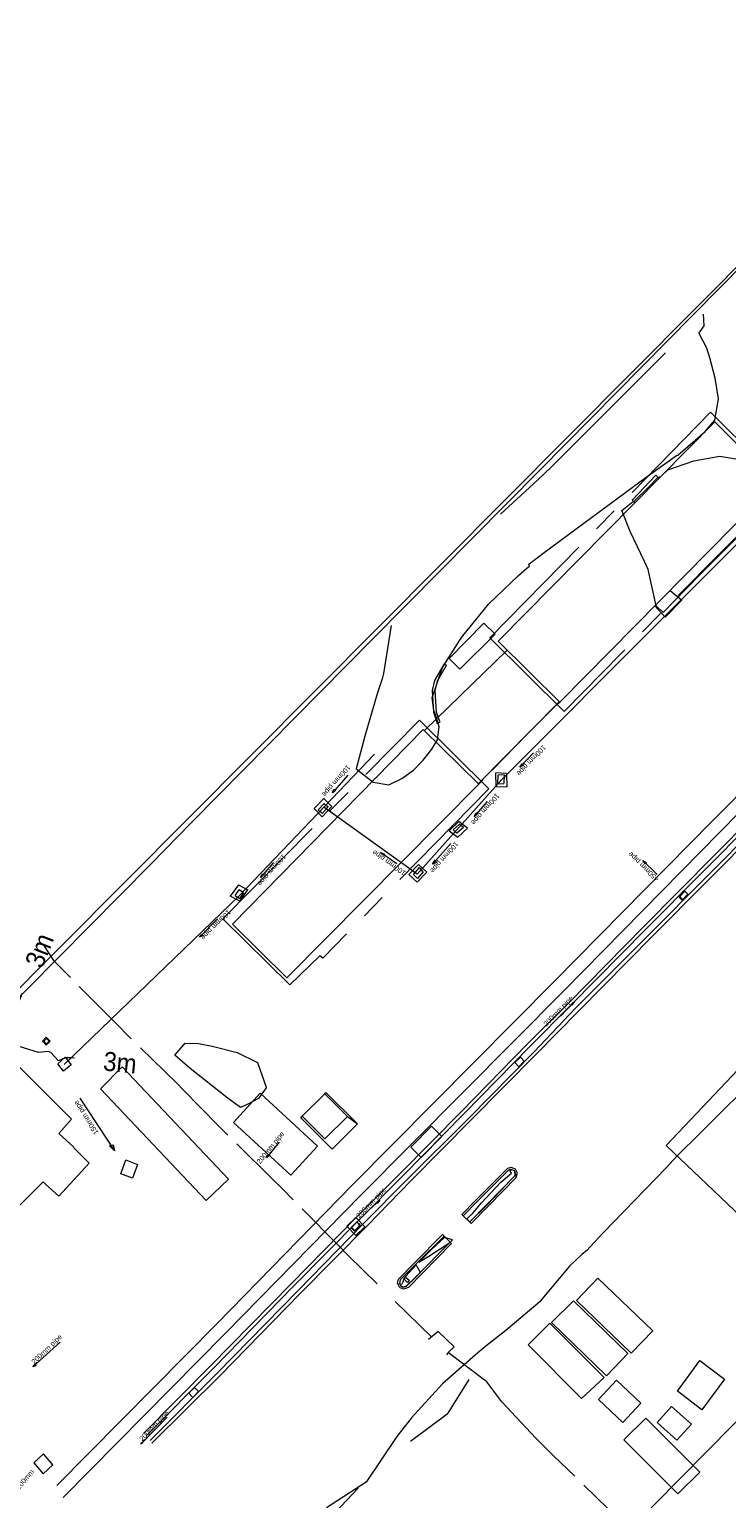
# Model space of a CAD drawing. Header units: millimetres. Extents: x -79464 to -76785, y -3788210 to -3782955.
# Tile 118 of 131: x -78954 to -78899, y -3783735 to -3783619. Entities that reach past the tile are written whole.
import ezdxf
from ezdxf.enums import TextEntityAlignment as Align
from ezdxf.lldxf.tags import DXFTag

# ---------------------------------------------------------------- set-up
doc = ezdxf.new("R2010")
doc.units = ezdxf.units.MM
doc.header["$LTSCALE"] = 8
doc.header["$MEASUREMENT"] = 0
doc.linetypes.add('CENTER', pattern=[2, 1.25, -0.25, 0.25, -0.25])
doc.linetypes.add('DASHED', pattern=[0.75, 0.5, -0.25])
for name, color, linetype in [('BUILDINGS', 7, 'Continuous'), ('CONTAINER', 7, 'Continuous'), ('DETAIL', 7, 'Continuous'), ('EDGE OF CONCRETE', 7, 'Continuous'), ('EDGE OF PAVING', 7, 'Continuous'), ('EDGE OF ROOF', 7, 'Continuous'), ('EDGE OF TAR', 7, 'Continuous'), ('FENCE', 7, 'Continuous'), ('GCONTOUR1', 7, 'Continuous'), ('GRID', 7, 'Continuous'), ('MCONTOUR1', 7, 'Continuous'), ('ROAD', 7, 'Continuous'), ('SEWER MANHOLE', 7, 'Continuous'), ('SG GIS CADASTRAL', 7, 'Continuous'), ('STEPS', 7, 'Continuous'), ('STORMWATER MANHOLE', 7, 'Continuous'), ('TRACKS', 7, 'Continuous'), ('WALLS', 7, 'Continuous')]:
    doc.layers.add(name, color=color, linetype=linetype)
doc.styles.add('Arial Narrow', font='arial.ttf', dxfattribs={"height": 1})
doc.styles.add('Style-Arial', font='arial.ttf')
tags = doc.linetypes.add('DASHED0', pattern=[1, 0.5, -0.5]).pattern_tags.tags
tags[6:7] = [DXFTag(74, 4), DXFTag(75, 0), DXFTag(340, '0'), DXFTag(46, 0.0), DXFTag(50, 0.0), DXFTag(44, 0.0), DXFTag(45, 0.0)]
tags[4:5] = [DXFTag(74, 4), DXFTag(75, 0), DXFTag(340, '0'), DXFTag(46, 0.0), DXFTag(50, 0.0), DXFTag(44, 0.0), DXFTag(45, 0.0)]

msp = doc.modelspace()

# ---------------------------------------------------------------- linework, layer by layer
at = {"layer": 'BUILDINGS', "color": 6, "lineweight": 15}
for p, q in [((-78916.83, -3783667.28, 6.08), (-78899.78, -3783650.03, 4.76)), ((-78899.78, -3783650.03, 4.76), (-78894.96, -3783654.83, 4.48)), ((-78894.96, -3783654.83, 4.48), (-78911.98, -3783672.08, 5.47)), ((-78911.98, -3783672.08, 5.47), (-78916.83, -3783667.28, 6.08)), ((-78937.76, -3783689.55, 4.32), (-78922.73, -3783674.24, 4.26)), ((-78922.73, -3783674.24, 4.26), (-78918.37, -3783678.53, 4.92)), ((-78918.37, -3783678.53, 4.92), (-78933.46, -3783693.78, 4.58)), ((-78933.46, -3783693.78, 4.58), (-78937.76, -3783689.55, 4.32)), ((-78950.41, -3783704.92, 4.5), (-78957.28, -3783698.07, 5.08)), ((-78937.68, -3783705.16, 5.72), (-78935.56, -3783702.87, 5.73)), ((-78935.56, -3783702.87, 5.73), (-78931.07, -3783707.02, 5.41)), ((-78930.47, -3783702.91, 5.13), (-78932.26, -3783704.67, 4.8)), ((-78928.7, -3783704.69, 4.79), (-78930.47, -3783702.91, 5.13)), ((-78950.41, -3783704.92, 4.5), (-78951.22, -3783705.81, 5.13)), ((-78933.17, -3783709.32, 5.59), (-78937.68, -3783705.16, 5.72)), ((-78932.26, -3783704.67, 4.8), (-78930.48, -3783706.45, 4.61)), ((-78930.48, -3783706.45, 4.61), (-78928.7, -3783704.69, 4.79)), ((-78951.43, -3783706.03, 5.13), (-78951.22, -3783705.81, 5.13)), ((-78950.25, -3783707.11, 5.3), (-78951.43, -3783706.03, 5.13)), ((-78931.07, -3783707.02, 5.41), (-78933.17, -3783709.32, 5.59)), ((-78951.42, -3783710.96, 5.5), (-78949.02, -3783708.38, 5.48)), ((-78952.65, -3783709.85, 4.78), (-78955.19, -3783712.39, 5.07)), ((-78952.65, -3783709.85, 4.78), (-78952.47, -3783710.02, 5.47)), ((-78952.47, -3783710.02, 5.47), (-78951.42, -3783710.96, 5.5)), ((-78908.94, -3783726.97, 4.49), (-78907.52, -3783725.46, 4.91)), ((-78907.52, -3783725.46, 4.91), (-78905.6, -3783727.27, 4.98)), ((-78907.01, -3783728.79, 4.64), (-78908.94, -3783726.97, 4.49)), ((-78905.6, -3783727.27, 4.98), (-78907.01, -3783728.79, 4.64))]:
    msp.add_line(p, q, dxfattribs=at)
at = {"layer": 'BUILDINGS', "color": 6, "linetype": 'DASHED', "lineweight": 15}
for p, q in [((-78950.25, -3783707.11, 5.3), (-78950.27, -3783707.13)), ((-78950.27, -3783707.13), (-78949.02, -3783708.38, 5.48))]:
    msp.add_line(p, q, dxfattribs=at)
at = {"layer": 'CONTAINER', "color": 5, "lineweight": 15}
for p, q in [((-78946.43, -3783700.78, 5.61), (-78948.13, -3783702.53, 4.82)), ((-78946.43, -3783700.78, 5.61), (-78938.07, -3783709.63, 5.5)), ((-78948.13, -3783702.53, 4.82), (-78939.83, -3783711.3, 5.52)), ((-78938.07, -3783709.63, 5.5), (-78939.83, -3783711.3, 5.52)), ((-78910.67, -3783719.17, 5.32), (-78908.98, -3783717.41, 5.24)), ((-78908.98, -3783717.41, 5.24), (-78904.66, -3783721.58, 5.61)), ((-78912.63, -3783720.92, 5.32), (-78910.9, -3783719.21, 5.34)), ((-78910.9, -3783719.21, 5.34), (-78906.63, -3783723.36, 5.56)), ((-78906.38, -3783723.33, 5.62), (-78910.67, -3783719.17, 5.32)), ((-78914.47, -3783722.67, 5.33), (-78912.77, -3783720.97, 5.37)), ((-78912.77, -3783720.97, 5.37), (-78908.5, -3783725.25, 4.44)), ((-78908.31, -3783725.1, 5.5), (-78912.63, -3783720.92, 5.32)), ((-78904.66, -3783721.58, 5.61), (-78906.38, -3783723.33, 5.62)), ((-78910.27, -3783726.89, 4.1), (-78914.47, -3783722.67, 5.33)), ((-78906.63, -3783723.36, 5.56), (-78908.31, -3783725.1, 5.5)), ((-78902.73, -3783726.32, 4.69), (-78900.96, -3783723.91, 5.78)), ((-78900.96, -3783723.91, 5.78), (-78899.03, -3783725.37, 5.78)), ((-78908.5, -3783725.25, 4.44), (-78910.27, -3783726.89, 4.1)), ((-78899.03, -3783725.37, 5.78), (-78900.81, -3783727.78, 4.75)), ((-78900.81, -3783727.78, 4.75), (-78902.73, -3783726.32, 4.69)), ((-78904.33, -3783728.79, 5.96), (-78903.19, -3783727.52, 5.97)), ((-78903.19, -3783727.52, 5.97), (-78901.63, -3783728.92, 4.78)), ((-78905.21, -3783728.43, 5.76), (-78906.95, -3783730.14, 5.74)), ((-78900.96, -3783732.7, 5.86), (-78905.21, -3783728.43, 5.76)), ((-78902.78, -3783730.17, 6.04), (-78904.33, -3783728.79, 5.96)), ((-78901.63, -3783728.92, 4.78), (-78902.78, -3783730.17, 6.04)), ((-78906.95, -3783730.14, 5.74), (-78902.69, -3783734.41, 5.83)), ((-78902.69, -3783734.41, 5.83), (-78900.96, -3783732.7, 5.86))]:
    msp.add_line(p, q, dxfattribs=at)
at = {"layer": 'DETAIL', "color": 7, "lineweight": 15}
for p, q in [((-78903.62, -3783706.97, 5.14), (-78897.95, -3783700.99, 5.17)), ((-78897.7, -3783712.6, 5.21), (-78903.62, -3783706.97, 5.14)), ((-78924.25, -3783717.48, 3.82), (-78924.12, -3783717.34, 3.82)), ((-78924.12, -3783717.34, 3.82), (-78923.83, -3783717.59, 3.82)), ((-78923.97, -3783717.76, 3.79), (-78924.25, -3783717.48, 3.82)), ((-78923.83, -3783717.59, 3.82), (-78923.97, -3783717.76, 3.79))]:
    msp.add_line(p, q, dxfattribs=at)
at = {"layer": 'EDGE OF CONCRETE', "color": 252, "lineweight": 15}
for p, q in [((-78902.37, -3783664.06, 2.95), (-78903.69, -3783665.39, 2.95)), ((-78903.31, -3783663.3, 3.11), (-78902.37, -3783664.06, 2.95)), ((-78903.69, -3783665.39, 2.95), (-78904.51, -3783664.51, 2.96)), ((-78952.71, -3783698.77), (-78952.41, -3783698.46)), ((-78952.71, -3783698.77), (-78952.41, -3783699.08)), ((-78952.11, -3783698.78), (-78952.41, -3783698.46)), ((-78952.11, -3783698.78), (-78952.41, -3783699.08))]:
    msp.add_line(p, q, dxfattribs=at)
at = {"layer": 'EDGE OF PAVING', "color": 1, "linetype": 'DASHED0', "lineweight": 25}
for p, q in [((-78905.19, -3783689.93, 2.73), (-78896.69, -3783681.38, 2.76)), ((-78896.21, -3783681.56, 2.76), (-78904.86, -3783690.29, 2.74)), ((-78911.11, -3783695.93, 2.75), (-78905.19, -3783689.93, 2.73)), ((-78904.86, -3783690.29, 2.74), (-78910.75, -3783696.16, 2.75)), ((-78914.35, -3783699.19, 2.73), (-78911.11, -3783695.93, 2.75)), ((-78910.75, -3783696.16, 2.75), (-78914.01, -3783699.61, 2.74)), ((-78919.5, -3783704.46, 2.74), (-78914.35, -3783699.19, 2.73)), ((-78914.01, -3783699.61, 2.74), (-78919.18, -3783704.85, 2.74)), ((-78924.31, -3783709.35, 2.75), (-78919.5, -3783704.46, 2.74)), ((-78919.18, -3783704.85, 2.74), (-78923.98, -3783709.64, 2.74)), ((-78927.73, -3783712.78, 2.71), (-78924.31, -3783709.35, 2.75)), ((-78923.98, -3783709.64, 2.74), (-78927.45, -3783713.12, 2.69)), ((-78932.95, -3783718.05, 2.73), (-78927.73, -3783712.78, 2.71)), ((-78927.45, -3783713.12, 2.69), (-78932.6, -3783718.41, 2.74)), ((-78939.25, -3783724.51, 2.72), (-78932.95, -3783718.05, 2.73)), ((-78932.6, -3783718.41, 2.74), (-78938.95, -3783724.89, 2.76)), ((-78944.55, -3783729.83, 2.74), (-78939.25, -3783724.51, 2.72)), ((-78938.95, -3783724.89, 2.76), (-78944.24, -3783730.2, 2.74))]:
    msp.add_line(p, q, dxfattribs=at)
at = {"layer": 'EDGE OF PAVING', "color": 1, "lineweight": 25}
for p, q in [((-78904.67, -3783690.49, 2.78), (-78895.95, -3783681.7, 2.79)), ((-78910.51, -3783696.4, 2.79), (-78904.67, -3783690.49, 2.78)), ((-78913.85, -3783699.78, 2.78), (-78910.51, -3783696.4, 2.79)), ((-78918.97, -3783704.96, 2.78), (-78913.85, -3783699.78, 2.78)), ((-78923.68, -3783709.74, 2.77), (-78918.97, -3783704.96, 2.78)), ((-78927.16, -3783713.3, 2.76), (-78923.68, -3783709.74, 2.77)), ((-78932.41, -3783718.63, 2.76), (-78927.16, -3783713.3, 2.76)), ((-78938.75, -3783725.11, 2.77), (-78932.41, -3783718.63, 2.76)), ((-78944.09, -3783730.41, 2.78), (-78938.75, -3783725.11, 2.77))]:
    msp.add_line(p, q, dxfattribs=at)
at = {"layer": 'EDGE OF ROOF', "color": 1, "linetype": 'CENTER', "lineweight": 15}
for p, q in [((-78917.49, -3783667.03, 6.03), (-78900.11, -3783649.27, 5.91)), ((-78900.11, -3783649.27, 5.91), (-78894.21, -3783655.15, 6.01)), ((-78895.63, -3783656.58, 6), (-78907.13, -3783668.22, 5.99)), ((-78911.64, -3783672.81, 6.02), (-78917.49, -3783667.03, 6.03)), ((-78916.14, -3783667.98, 5.58), (-78922.6, -3783674.29, 5.71)), ((-78907.13, -3783668.22, 5.99), (-78911.64, -3783672.81, 6.02)), ((-78918.4, -3783678.51, 5.56), (-78912.02, -3783672.04, 5.55)), ((-78938.51, -3783689.14, 5.92), (-78923.02, -3783673.51, 5.94)), ((-78923.02, -3783673.51, 5.94), (-78917.56, -3783678.91, 5.91)), ((-78917.56, -3783678.91, 5.91), (-78930.64, -3783692.23, 5.94)), ((-78933.24, -3783694.33, 6.14), (-78938.51, -3783689.14, 5.92)), ((-78930.87, -3783692.04, 6.09), (-78933.24, -3783694.33, 6.14)), ((-78930.64, -3783692.23, 5.94), (-78930.87, -3783692.04, 6.09)), ((-78930.47, -3783702.91, 5.13), (-78930.39, -3783702.82, 5.62)), ((-78930.39, -3783702.82, 5.62), (-78927.9, -3783705.27, 5.53)), ((-78932.38, -3783704.81, 5.6), (-78932.26, -3783704.67, 4.8)), ((-78932.38, -3783704.81, 5.6), (-78929.91, -3783707.27, 5.54)), ((-78927.9, -3783705.27, 5.53), (-78929.91, -3783707.27, 5.54)), ((-78928.7, -3783704.69, 4.79), (-78927.9, -3783705.27, 5.53))]:
    msp.add_line(p, q, dxfattribs=at)
at = {"layer": 'EDGE OF TAR', "color": 5, "lineweight": 25}
for p, q in [((-78896.98, -3783681.26, 2.78), (-78905.39, -3783689.77, 2.77)), ((-78905.39, -3783689.77, 2.77), (-78911.27, -3783695.74, 2.77)), ((-78911.27, -3783695.74, 2.77), (-78914.54, -3783698.99, 2.77)), ((-78914.54, -3783698.99, 2.77), (-78919.74, -3783704.33, 2.77)), ((-78919.74, -3783704.33, 2.77), (-78924.49, -3783709.14, 2.77)), ((-78924.49, -3783709.14, 2.77), (-78927.95, -3783712.59, 2.74)), ((-78927.95, -3783712.59, 2.74), (-78933.13, -3783717.86, 2.75)), ((-78933.13, -3783717.86, 2.75), (-78939.49, -3783724.31, 2.75)), ((-78939.49, -3783724.31, 2.75), (-78944.74, -3783729.63, 2.77))]:
    msp.add_line(p, q, dxfattribs=at)
at = {"layer": 'FENCE', "color": 216, "linetype": 'DASHED', "lineweight": 15}
for p, q in [((-78912.13, -3783672.2, 4.64), (-78914.17, -3783674.21, 4.52)), ((-78922.08, -3783722.05, 5.46), (-78928.62, -3783715.66, 4.25))]:
    msp.add_line(p, q, dxfattribs=at)
at = {"layer": 'FENCE', "color": 216, "lineweight": 15}
for p, q in [((-78912.13, -3783672.2, 21.81), (-78911.98, -3783672.08, 4.64)), ((-78914.53, -3783674.58, 4.56), (-78914.17, -3783674.21, 4.52)), ((-78914.53, -3783674.58, 4.84), (-78917.32, -3783677.45, 4.52)), ((-78918.02, -3783678.16, 4.88), (-78918.37, -3783678.53, 4.52)), ((-78918.02, -3783678.16, 4.99), (-78918.02, -3783678.16, 4.52)), ((-78951.76, -3783692.5, 5.22), (-78952.61, -3783691.21, 5.17)), ((-78950.51, -3783693.75, 5.19), (-78951.76, -3783692.5, 5.28)), ((-78950.51, -3783693.75, 5.14), (-78950.51, -3783693.75, 5.28)), ((-78946.99, -3783697.3, 5.19), (-78949.81, -3783694.46, 5.28)), ((-78946.99, -3783697.3, 5.26), (-78945.74, -3783698.56, 5.28)), ((-78945.72, -3783698.59, 5.28), (-78945.74, -3783698.56, 5.05)), ((-78945.72, -3783698.59, 5.32), (-78945.72, -3783698.59, 5.05)), ((-78942.14, -3783702.08, 5.23), (-78945, -3783699.28, 5.05)), ((-78942.14, -3783702.08, 5.05), (-78942.11, -3783702.11, 5.05)), ((-78941.65, -3783702.57, 5.04), (-78942.11, -3783702.11, 5.25)), ((-78938.85, -3783705.43, 5.08), (-78941.65, -3783702.57, 5.25)), ((-78938.11, -3783706.16, 5.21), (-78938.85, -3783705.43, 5.02)), ((-78938.11, -3783706.16, 5.29), (-78938.11, -3783706.16, 5.02)), ((-78934.55, -3783709.67, 5.2), (-78937.4, -3783706.86, 5.02)), ((-78934.55, -3783709.67, 5.06), (-78933.81, -3783710.4, 5.02)), ((-78932.97, -3783711.25, 4.9), (-78933.81, -3783710.4, 4.25)), ((-78932.97, -3783711.25, 5.18), (-78932.97, -3783711.25, 4.25)), ((-78929.46, -3783714.81, 4.87), (-78932.27, -3783711.96, 4.25)), ((-78929.46, -3783714.81, 4.37), (-78928.62, -3783715.66, 4.25)), ((-78921.57, -3783721.62, 4.48), (-78922.32, -3783722.25, 5.43)), ((-78921.57, -3783721.62, 1), (-78920.3, -3783722.83, 5.43)), ((-78920.76, -3783723.28, -6.58), (-78920.3, -3783722.83, 5.41)), ((-78920.76, -3783723.28, 7.03), (-78920.9, -3783723.45, 5.41)), ((-78919.34, -3783724.38, 5.27), (-78920.76, -3783723.28, 5.52)), ((-78919.15, -3783725.41, 4.66), (-78920.86, -3783728.12, 4.14)), ((-78917.74, -3783725.59, 5.72), (-78919.34, -3783724.38, 5.31)), ((-78916.55, -3783727.16, 4.97), (-78917.74, -3783725.59, 5.65)), ((-78913.88, -3783730.01, 5.65), (-78916.55, -3783727.16, 5.59)), ((-78920.86, -3783728.12, 4.87), (-78923.74, -3783730.27, 4.55)), ((-78912.5, -3783731.37, 5.69), (-78913.88, -3783730.01, 5.48)), ((-78927.86, -3783733.94, 4.51), (-78930.59, -3783736.84, 4.8))]:
    msp.add_line(p, q, dxfattribs=at)
at = {"layer": 'FENCE', "color": 216, "lineweight": 25}
for p, q in [((-78910.8, -3783733.02, 5.55), (-78912.5, -3783731.37, 5.77)), ((-78910.8, -3783733.02, 5.43), (-78910.8, -3783733.02, 5.77)), ((-78907.22, -3783736.51, 5.54), (-78910.09, -3783733.72, 5.77))]:
    msp.add_line(p, q, dxfattribs=at)
at = {"layer": 'GCONTOUR1', "color": 252, "lineweight": 9, "elevation": 2.5}
for points in [[(-78925.26, -3783666.04), (-78925.26, -3783666.04), (-78925.85, -3783669.82), (-78925.85, -3783669.84), (-78925.97, -3783670.25), (-78926.35, -3783671.42), (-78927.32, -3783674.75), (-78928.01, -3783677.32), (-78926.67, -3783678.38), (-78925.44, -3783678.58), (-78924.41, -3783678.1), (-78923.51, -3783677.44), (-78922.74, -3783676.66), (-78922.07, -3783675.78), (-78921.6, -3783675.06), (-78921.47, -3783674.03), (-78921.77, -3783673.06), (-78921.89, -3783672.75), (-78922.02, -3783671.75), (-78921.21, -3783669.35), (-78919.86, -3783667.21), (-78919.62, -3783666.87), (-78917.58, -3783664.34), (-78915.23, -3783662.11), (-78914.58, -3783661.54), (-78914.36, -3783661.37), (-78914.42, -3783661.22), (-78914.38, -3783661.18), (-78914.33, -3783661.14), (-78913.22, -3783660.3), (-78910.1, -3783658), (-78905.18, -3783654.38), (-78902.81, -3783652.67), (-78902.81, -3783652.67), (-78902.7, -3783652.64), (-78900.55, -3783650.79), (-78899.79, -3783649.9), (-78899.48, -3783648.21), (-78899.76, -3783646.58), (-78900.18, -3783644.97), (-78900.4, -3783644.22), (-78901.03, -3783643.01), (-78900.93, -3783642.92), (-78900.62, -3783642.46), (-78900.68, -3783641.55)], [(-78916.66, -3783657.28), (-78913.71, -3783654.58), (-78912.67, -3783653.6), (-78903.7, -3783644.61), (-78903.68, -3783644.59)]]:
    msp.add_lwpolyline(points, dxfattribs=at)
at = {"layer": 'GRID', "color": 7, "lineweight": 15}
for p, q in [((-78902.14, -3783686.95, 2.76), (-78902.54, -3783687.38, 2.76)), ((-78902.29, -3783687.65, 2.76), (-78901.89, -3783687.22, 2.76)), ((-78902.14, -3783686.95, 2.76), (-78901.89, -3783687.22, 2.76)), ((-78902.29, -3783687.65, 2.76), (-78902.54, -3783687.38, 2.76)), ((-78927.97, -3783713.02, 2.76), (-78928.38, -3783713.42, 2.76)), ((-78928.08, -3783713.72, 2.76), (-78928.38, -3783713.42, 2.76)), ((-78928.08, -3783713.72, 2.76), (-78927.67, -3783713.32, 2.76)), ((-78927.97, -3783713.02, 2.76), (-78927.67, -3783713.32, 2.76))]:
    msp.add_line(p, q, dxfattribs=at)
at = {"layer": 'MCONTOUR1', "color": 8, "lineweight": 9, "elevation": 3}
for points in [[(-78906.17, -3783656.3), (-78905.04, -3783655.19), (-78904.27, -3783654.39), (-78904.03, -3783654.32), (-78903.48, -3783653.8), (-78901.43, -3783653.08), (-78899.38, -3783652.71), (-78897.35, -3783653.05)], [(-78897.76, -3783658.85), (-78900.97, -3783662.05), (-78902.99, -3783664.14), (-78903.86, -3783665.04), (-78904.4, -3783664.49), (-78905.03, -3783661.63), (-78905.31, -3783661.02), (-78906.44, -3783658.65), (-78907.1, -3783657.01), (-78906.32, -3783656.38), (-78906.17, -3783656.3), (-78906.17, -3783656.3)], [(-78950.18, -3783700.1), (-78950.35, -3783700.08), (-78950.93, -3783700.07), (-78951.45, -3783700.32), (-78952.04, -3783699.66), (-78952.26, -3783699.58), (-78953.02, -3783699.67), (-78955.38, -3783698.92), (-78955.63, -3783698.23), (-78955.58, -3783698.17), (-78954.41, -3783695.31), (-78954.27, -3783694.97)], [(-78937.13, -3783703.98), (-78937.13, -3783703.98), (-78938.2, -3783703.19), (-78941.07, -3783700.93), (-78942.28, -3783699.87), (-78941.47, -3783698.93), (-78940.43, -3783698.96), (-78939.36, -3783699.16), (-78939.24, -3783699.19), (-78937.39, -3783699.67), (-78935.77, -3783700.44), (-78935.09, -3783702.4), (-78935.09, -3783702.43), (-78935.71, -3783703.27), (-78936.6, -3783703.74), (-78937.13, -3783703.98), (-78937.13, -3783703.98)], [(-78896.02, -3783701.13), (-78900.92, -3783705.98), (-78902.76, -3783707.82), (-78903.62, -3783708.73), (-78908.56, -3783713.86), (-78909.25, -3783714.6), (-78909.89, -3783715.27), (-78910.23, -3783715.54), (-78911.22, -3783716.48), (-78913.52, -3783719.24), (-78913.53, -3783719.25), (-78916.22, -3783721.53), (-78917.8, -3783722.77), (-78918.44, -3783723.3), (-78921.21, -3783725.73), (-78923.67, -3783728.42), (-78924.81, -3783729.88), (-78927.22, -3783733.48), (-78930.35, -3783735.51)], [(-78919.1, -3783712.96), (-78919.1, -3783712.96), (-78919.31, -3783712.76), (-78918.81, -3783712.28), (-78918.14, -3783711.5), (-78916.62, -3783709.87), (-78915.8, -3783709.15), (-78915.88, -3783709.01), (-78915.88, -3783708.94), (-78915.79, -3783708.87), (-78915.6, -3783708.93), (-78915.57, -3783708.94), (-78915.55, -3783708.97), (-78915.47, -3783709.23), (-78915.48, -3783709.28), (-78915.54, -3783709.4), (-78915.67, -3783709.53), (-78917.71, -3783711.64), (-78919.06, -3783713), (-78919.1, -3783712.96)], [(-78920.43, -3783714.41), (-78921.06, -3783714.21), (-78922.06, -3783715.13), (-78923.03, -3783716.11), (-78923.07, -3783716.17), (-78922.3, -3783715.69), (-78921.04, -3783714.89), (-78920.63, -3783714.62), (-78920.43, -3783714.41)], [(-78924.42, -3783717.89), (-78924.56, -3783717.91), (-78924.52, -3783718.01), (-78924.52, -3783718.02), (-78924.33, -3783718.13), (-78924.31, -3783718.13), (-78924.05, -3783718.04), (-78924.03, -3783718.03), (-78923.42, -3783717.45), (-78922.95, -3783716.98), (-78923.28, -3783716.38), (-78924.11, -3783717.27), (-78924.29, -3783717.51), (-78924.33, -3783717.75), (-78924.42, -3783717.89)]]:
    msp.add_lwpolyline(points, dxfattribs=at)
at = {"layer": 'ROAD', "color": 7, "lineweight": 15}
for p, q in [((-78916.11, -3783708.8, 2.86), (-78918.63, -3783711.32, 2.85)), ((-78918.5, -3783711.39, 2.99), (-78916.03, -3783708.93, 2.99)), ((-78915.81, -3783708.71, 2.87), (-78916.11, -3783708.8, 2.86)), ((-78916.03, -3783708.93, 2.99), (-78915.86, -3783708.85, 3)), ((-78915.86, -3783708.85, 3), (-78915.58, -3783708.95, 3.01)), ((-78915.48, -3783708.85, 2.87), (-78915.81, -3783708.71, 2.87)), ((-78915.58, -3783708.95, 3.01), (-78915.49, -3783709.24, 3.02)), ((-78915.31, -3783709.16, 2.88), (-78915.48, -3783708.85, 2.87)), ((-78915.43, -3783709.49, 2.87), (-78915.31, -3783709.16, 2.88)), ((-78915.55, -3783709.4, 3.01), (-78917.72, -3783711.63, 3.01)), ((-78917.59, -3783711.73, 2.88), (-78915.43, -3783709.49, 2.87)), ((-78915.49, -3783709.24, 3.02), (-78915.55, -3783709.4, 3.01)), ((-78918.63, -3783711.32, 2.85), (-78919.69, -3783712.4, 2.85)), ((-78919.58, -3783712.52, 2.99), (-78918.5, -3783711.39, 2.99)), ((-78918.97, -3783713.12, 2.88), (-78919.69, -3783712.4, 2.85)), ((-78917.72, -3783711.63, 3.01), (-78919.08, -3783713.01, 3.01)), ((-78918.97, -3783713.12, 2.88), (-78917.59, -3783711.73, 2.88)), ((-78920.51, -3783714.69, 2.89), (-78923.9, -3783718.15, 2.87)), ((-78923.37, -3783716.17, 2.86), (-78921.25, -3783714.02, 2.88)), ((-78923.35, -3783717.34, 3.02), (-78920.62, -3783714.58, 3.02)), ((-78921.1, -3783714.11, 3), (-78923.28, -3783716.3, 3)), ((-78921.22, -3783713.99), (-78921.25, -3783714.02, 2.88)), ((-78920.51, -3783714.69, 2.89), (-78921.22, -3783713.99)), ((-78924.67, -3783717.49, 2.85), (-78923.37, -3783716.17, 2.86)), ((-78923.28, -3783716.3, 3), (-78924.54, -3783717.56, 3)), ((-78924.77, -3783717.82, 2.86), (-78924.67, -3783717.49, 2.85)), ((-78924.61, -3783718.12, 2.86), (-78924.77, -3783717.82, 2.86)), ((-78924.54, -3783718.19, 2.86), (-78924.61, -3783718.12, 2.86)), ((-78924.54, -3783717.56, 3), (-78924.6, -3783717.83, 3)), ((-78924.6, -3783717.83, 3), (-78924.52, -3783718.01, 3)), ((-78924.29, -3783718.29, 2.88), (-78924.54, -3783718.19, 2.86)), ((-78924.52, -3783718.01, 3), (-78924.31, -3783718.12, 3.01)), ((-78924.31, -3783718.12, 3.01), (-78924.04, -3783718.03, 3.01)), ((-78923.9, -3783718.15, 2.87), (-78924.29, -3783718.29, 2.88)), ((-78924.04, -3783718.03, 3.01), (-78923.35, -3783717.34, 3.02))]:
    msp.add_line(p, q, dxfattribs=at)
at = {"layer": 'ROAD', "color": 7, "lineweight": 0}
msp.add_point((-78924.61, -3783717.83, 3.02), dxfattribs=at)
at = {"layer": 'SEWER MANHOLE', "color": 45, "lineweight": 15}
for p, q in [((-78926.57, -3783676.17), (-78937.2, -3783687.31)), ((-78916.99, -3783678.73, 2.72), (-78917.01, -3783677.66, 2.73)), ((-78916.17, -3783677.69, 2.72), (-78917.01, -3783677.66, 2.73)), ((-78916.85, -3783678.51, 4.6), (-78916.83, -3783677.83, 4.69)), ((-78916.36, -3783677.81, 4.6), (-78916.83, -3783677.83, 4.69)), ((-78916.36, -3783677.81, 4.69), (-78916.38, -3783678.49, 4.6)), ((-78916.17, -3783677.69, 2.73), (-78916.16, -3783678.75, 2.72)), ((-78916.99, -3783678.73, 2.73), (-78916.16, -3783678.75, 2.72)), ((-78916.85, -3783678.51, 4.69), (-78916.38, -3783678.49, 4.6)), ((-78930.57, -3783679.66, 2.72), (-78931.32, -3783680.45, 2.73)), ((-78930.54, -3783680.05), (-78931.01, -3783680.57, 6.73)), ((-78930.68, -3783681.1, 2.73), (-78929.93, -3783680.31, 2.72)), ((-78930.57, -3783679.66, 2.73), (-78929.93, -3783680.31, 2.72)), ((-78930.54, -3783680.05, 6.73), (-78930.21, -3783680.33)), ((-78930.68, -3783681.1, 2.72), (-78931.32, -3783680.45, 2.73)), ((-78930.68, -3783680.85), (-78931.01, -3783680.57, 6.73)), ((-78930.68, -3783680.85, 6.73), (-78930.21, -3783680.33)), ((-78920.7, -3783682.21, 2.73), (-78919.94, -3783681.49, 2.72)), ((-78920.7, -3783682.21, 2.72), (-78920.01, -3783682.72, 2.73)), ((-78920.38, -3783682.14, 4.6), (-78919.87, -3783681.69, 4.69)), ((-78920.38, -3783682.14, 4.69), (-78920.08, -3783682.39, 4.6)), ((-78919.57, -3783681.94, 4.69), (-78920.08, -3783682.39, 4.6)), ((-78919.25, -3783682.01, 2.72), (-78920.01, -3783682.72, 2.73)), ((-78919.25, -3783682.01, 2.73), (-78919.94, -3783681.49, 2.72)), ((-78919.57, -3783681.94, 4.6), (-78919.87, -3783681.69, 4.69)), ((-78923.1, -3783684.85, 2.73), (-78923.87, -3783685.65, 2.72)), ((-78923.1, -3783684.85, 2.72), (-78922.44, -3783685.46, 2.73)), ((-78923.2, -3783686.26, 2.73), (-78923.87, -3783685.65, 2.72)), ((-78923.5, -3783685.64, 4.69), (-78923.04, -3783685.11, 4.6)), ((-78923.5, -3783685.64, 4.6), (-78923.19, -3783685.97, 4.69)), ((-78923.2, -3783686.26, 2.72), (-78922.44, -3783685.46, 2.73)), ((-78922.73, -3783685.43, 4.6), (-78923.19, -3783685.97, 4.69)), ((-78922.73, -3783685.43, 4.69), (-78923.04, -3783685.11, 4.6)), ((-78937.29, -3783686.46, 2.73), (-78937.94, -3783687.35, 2.72)), ((-78937.55, -3783687.31, 6.73), (-78937.22, -3783686.85)), ((-78937.29, -3783686.46, 2.72), (-78936.53, -3783686.85, 2.73)), ((-78936.88, -3783687.08, 6.73), (-78937.22, -3783686.85)), ((-78936.88, -3783687.08), (-78937.21, -3783687.53, 6.73)), ((-78937.18, -3783687.74, 2.72), (-78936.53, -3783686.85, 2.73)), ((-78937.2, -3783687.31), (-78950.99, -3783700.61, 2.76)), ((-78937.18, -3783687.74, 2.73), (-78937.94, -3783687.35, 2.72)), ((-78937.55, -3783687.31), (-78937.21, -3783687.53, 6.73))]:
    msp.add_line(p, q, dxfattribs=at)
for points in [[(-78883.15, -3783644.66), (-78890.8, -3783652.39), (-78916.58, -3783678.19), (-78923.21, -3783685.62), (-78930.57, -3783680.36)], [(-78914.05, -3783676.08), (-78915.12, -3783677.21), (-78914.94, -3783676.94), (-78914.87, -3783677.02), (-78915.12, -3783677.21)], [(-78928.66, -3783677.84), (-78929.89, -3783679.23), (-78929.76, -3783678.93), (-78929.66, -3783679.09), (-78929.89, -3783679.23)], [(-78917.7, -3783679.91), (-78918.73, -3783681.08), (-78918.56, -3783680.8), (-78918.48, -3783680.88), (-78918.73, -3783681.08)], [(-78920.57, -3783683.21), (-78922.01, -3783684.84), (-78921.8, -3783684.49), (-78921.69, -3783684.7), (-78922.01, -3783684.84)], [(-78934.52, -3783684.71), (-78935.55, -3783685.88), (-78935.37, -3783685.6), (-78935.3, -3783685.68), (-78935.55, -3783685.88)], [(-78924.82, -3783684.81), (-78926.09, -3783683.91), (-78925.79, -3783684.05), (-78925.86, -3783684.13), (-78926.09, -3783683.91)], [(-78938.93, -3783689.14), (-78940.35, -3783690.59), (-78940.16, -3783690.36), (-78940.1, -3783690.47), (-78940.35, -3783690.59)], [(-78949.77, -3783703.26), (-78947.05, -3783707.41), (-78947.43, -3783707), (-78947.14, -3783706.92), (-78947.05, -3783707.41)], [(-78934.07, -3783706.73), (-78935.06, -3783707.94), (-78934.9, -3783707.65), (-78934.82, -3783707.72), (-78935.06, -3783707.94)], [(-78951.32, -3783722.46), (-78953.46, -3783724.4), (-78953.29, -3783724.18), (-78953.22, -3783724.31), (-78953.46, -3783724.4)]]:
    msp.add_lwpolyline(points, dxfattribs=at)
for points in [[(-78950.46, -3783700.63), (-78951.05, -3783701.13), (-78951.5, -3783700.54), (-78950.91, -3783700.04)], [(-78945.22, -3783708.47), (-78945.61, -3783709.55), (-78946.54, -3783709.2), (-78946.15, -3783708.12)], [(-78953.4, -3783731.97), (-78952.65, -3783732.83), (-78951.88, -3783732.11), (-78952.64, -3783731.25)]]:
    msp.add_lwpolyline(points, close=True, dxfattribs=at)
at = {"layer": 'SG GIS CADASTRAL', "color": 7, "lineweight": 18}
for p, q in [((-79025.52, -3783765.96), (-78799.36, -3783538.62)), ((-78754.21, -3783583.08), (-78937.33, -3783768.43))]:
    msp.add_line(p, q, dxfattribs=at)
at = {"layer": 'STEPS', "color": 7, "linetype": 'DASHED0', "lineweight": 15}
for p, q in [((-78906.3, -3783656.19, 2.92), (-78904.42, -3783654.22, 2.92)), ((-78904.42, -3783654.22, 2.92), (-78904.18, -3783654.48, 3.05)), ((-78906.07, -3783656.39, 3.07), (-78906.3, -3783656.19, 2.92))]:
    msp.add_line(p, q, dxfattribs=at)
at = {"layer": 'STORMWATER MANHOLE', "color": 216, "lineweight": 15}
for p, q in [((-78902.21, -3783686.91, 2.76), (-78902.65, -3783687.39, 2.76)), ((-78902.34, -3783687.68, 2.76), (-78901.9, -3783687.2, 2.76)), ((-78902.21, -3783686.91, 2.76), (-78901.9, -3783687.2, 2.76)), ((-78902.34, -3783687.68, 2.76), (-78902.65, -3783687.39, 2.76)), ((-78915.09, -3783700.02, 2.76), (-78915.52, -3783700.44, 2.76)), ((-78915.21, -3783700.78, 2.76), (-78915.52, -3783700.44, 2.76)), ((-78915.21, -3783700.78, 2.76), (-78914.78, -3783700.35, 2.76)), ((-78915.09, -3783700.02, 2.76), (-78914.78, -3783700.35, 2.76)), ((-78922.09, -3783705.47, 6.77), (-78923.72, -3783707.12, 6.73)), ((-78922.09, -3783705.47, 6.73), (-78921.28, -3783706.27, 6.77)), ((-78922.91, -3783707.92, 6.73), (-78921.28, -3783706.27, 6.77)), ((-78922.91, -3783707.92, 6.77), (-78923.72, -3783707.12, 6.73)), ((-78928.03, -3783712.66, 6.73), (-78928.75, -3783713.33, 6.77)), ((-78928.03, -3783712.66, 6.77), (-78927.32, -3783713.39, 6.73)), ((-78928.04, -3783714.06, 6.73), (-78928.75, -3783713.33, 6.77)), ((-78927.97, -3783712.98, 6.73), (-78928.42, -3783713.46, 6.77)), ((-78928.14, -3783713.72, 6.73), (-78928.42, -3783713.46, 6.77)), ((-78928.14, -3783713.72, 6.77), (-78927.69, -3783713.23, 6.73)), ((-78928.04, -3783714.06, 6.77), (-78927.32, -3783713.39, 6.73)), ((-78927.97, -3783712.98, 6.77), (-78927.69, -3783713.23, 6.73)), ((-78940.73, -3783726.02, 6.73), (-78941.18, -3783726.48, 6.77)), ((-78940.87, -3783726.82, 6.73), (-78941.18, -3783726.48, 6.77)), ((-78940.87, -3783726.82, 6.77), (-78940.42, -3783726.35, 6.73)), ((-78940.73, -3783726.02, 6.77), (-78940.42, -3783726.35, 6.73))]:
    msp.add_line(p, q, dxfattribs=at)
for points in [[(-78904.33, -3783685.64), (-78905.45, -3783684.55), (-78905.17, -3783684.74), (-78905.25, -3783684.81), (-78905.45, -3783684.55)], [(-78911.93, -3783696.81), (-78910.86, -3783695.67), (-78911.04, -3783695.94), (-78911.11, -3783695.87), (-78910.86, -3783695.67)], [(-78927.3, -3783712.34), (-78926.15, -3783711.28), (-78926.35, -3783711.54), (-78926.41, -3783711.46), (-78926.15, -3783711.28)], [(-78942.88, -3783728.37), (-78944.96, -3783730.48), (-78944.85, -3783730.32), (-78944.8, -3783730.38), (-78944.96, -3783730.48)]]:
    msp.add_lwpolyline(points, dxfattribs=at)
msp.add_lwpolyline([(-78952.18, -3783698.78), (-78952.41, -3783698.98), (-78952.61, -3783698.77), (-78952.37, -3783698.57)], close=True, dxfattribs=at)
at = {"layer": 'TRACKS', "color": 216, "lineweight": 15}
for p, q in [((-78900.03, -3783681.49, 2.8), (-78892.49, -3783673.88, 2.79)), ((-78891.95, -3783674.73, 2.79), (-78899.4, -3783682.31, 2.79)), ((-78900.03, -3783681.49, 2.8), (-78912.39, -3783694.05, 2.78)), ((-78911.61, -3783694.76, 2.78), (-78899.4, -3783682.31, 2.79)), ((-78912.39, -3783694.05, 2.78), (-78928.29, -3783710.07, 2.78)), ((-78927.64, -3783710.89, 2.77), (-78911.61, -3783694.76, 2.78)), ((-78928.29, -3783710.07, 2.78), (-78938.96, -3783720.99, 2.77)), ((-78938.3, -3783721.74, 2.78), (-78927.64, -3783710.89, 2.77)), ((-78938.96, -3783720.99, 2.77), (-78951.58, -3783733.73, 2.76)), ((-78951.09, -3783734.69, 2.77), (-78938.3, -3783721.74, 2.78))]:
    msp.add_line(p, q, dxfattribs=at)
at = {"layer": 'WALLS', "color": 252, "lineweight": 15}
for p, q in [((-78897.46, -3783637.54, 2.62), (-78913.56, -3783653.83, 2.63)), ((-78913.56, -3783653.83, 2.63), (-78926.75, -3783667.16, 2.67)), ((-78920.7, -3783668.64, 4.86), (-78917.96, -3783665.87, 5.85)), ((-78917.96, -3783665.87, 5.85), (-78917.07, -3783666.73, 5.22)), ((-78926.75, -3783667.16, 2.67), (-78940.94, -3783681.54, 2.85)), ((-78917.07, -3783666.73, 5.22), (-78919.85, -3783669.49, 4.88)), ((-78919.85, -3783669.49, 4.88), (-78920.7, -3783668.64, 4.86)), ((-78921.09, -3783669.07, 4.61), (-78921.85, -3783670.37, 4.61)), ((-78921.64, -3783670.45, 4.61), (-78920.91, -3783669.18, 4.61)), ((-78921.09, -3783669.07, 4.61), (-78920.91, -3783669.18, 4.61)), ((-78921.85, -3783670.37, 4.61), (-78922.04, -3783671.17, 4.6)), ((-78921.64, -3783670.45, 4.61), (-78921.82, -3783671.19, 4.6)), ((-78922.04, -3783671.17, 4.6), (-78921.94, -3783672.88, 4.61)), ((-78921.82, -3783671.19, 4.6), (-78921.72, -3783672.84, 4.61)), ((-78921.94, -3783672.88, 4.61), (-78921.64, -3783673.74, 4.6)), ((-78921.72, -3783672.84, 4.61), (-78921.43, -3783673.67, 4.6)), ((-78921.64, -3783673.74, 4.6), (-78921.43, -3783673.67, 4.6)), ((-78940.94, -3783681.54, 2.85), (-78944.18, -3783684.83, 2.97)), ((-78944.18, -3783684.83, 2.97), (-78980.64, -3783721.67, 2.85))]:
    msp.add_line(p, q, dxfattribs=at)
at = {"layer": 'WALLS', "color": 252, "lineweight": 0}
msp.add_point((-78921.64, -3783673.74, 4.6), dxfattribs=at)

# ---------------------------------------------------------------- texts
at = {"layer": 'MCONTOUR1', "color": 251, "style": 'Arial Narrow', "width": 0.9}
for rotation, p in [(68.367, (-78952.95, -3783691.62, 3.02)), (354.3469, (-78946.6, -3783700.45, 2.91))]:
    msp.add_text('3m', height=1.5, rotation=rotation, dxfattribs=at).set_placement(p, align=Align.MIDDLE)
at = {"layer": 'SEWER MANHOLE', "color": 1, "style": 'Style-Arial'}
for s, rotation, p in [('100mm pipe', 227, (-78913.41, -3783675.33, 2.9)), ('100mm pipe', 229, (-78928.81, -3783676.91, 2.59)), ('100mm pipe', 229, (-78917.08, -3783679.14, 2.73)), ('100mm pipe', 145, (-78923.99, -3783685.35, 2.88)), ('100mm pipe', 229, (-78920.3, -3783682.93, 2.84)), ('100mm pipe', 229, (-78933.89, -3783683.94, 2.69)), ('100mm pipe', 225, (-78938.2, -3783688.3, 2.77)), ('150mm pipe', 123, (-78948.17, -3783705.9, 2.87)), ('200mm pipe', 51, (-78935.48, -3783708.54, 2.89)), ('200mm pipe', 44, (-78953.26, -3783724.31, 2.9)), ('200mm', 50, (-78954.44, -3783734.18, 2.96))]:
    msp.add_text(s, height=0.4, rotation=rotation, dxfattribs=at).set_placement(p, align=Align.BOTTOM_LEFT)
at = {"layer": 'STORMWATER MANHOLE', "color": 1, "style": 'Style-Arial'}
for s, rotation, p in [('450mm pipe', 136, (-78904.08, -3783685.87, 2.8)), ('200mm pipe', 46, (-78912.94, -3783697.72, 2.74)), ('200mm pipe', 46, (-78927.68, -3783712.81, 2.7)), ('200mm pipe', 46, (-78944.76, -3783730.38, 2.78))]:
    msp.add_text(s, height=0.4, rotation=rotation, dxfattribs=at).set_placement(p, align=Align.BOTTOM_LEFT)

doc.saveas('drawing.dxf')
